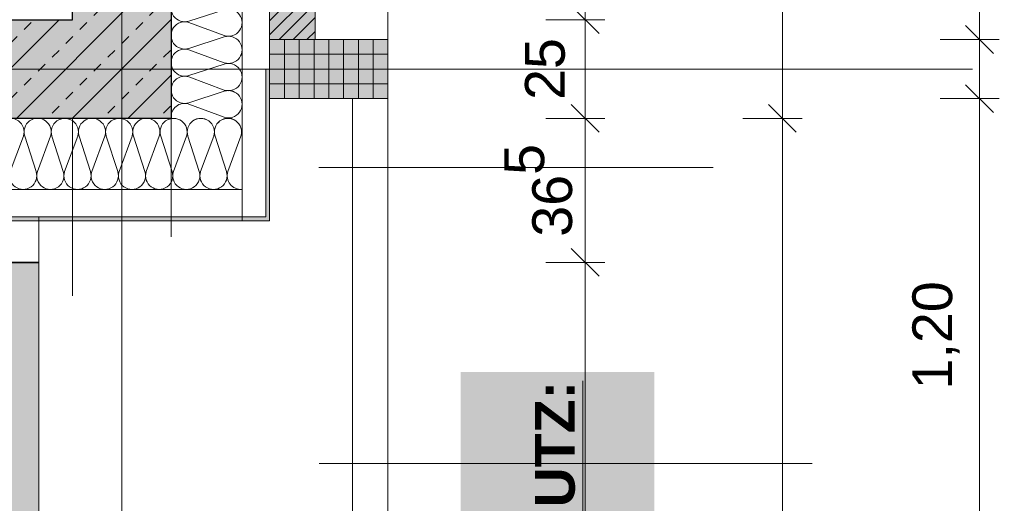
# Model space of a CAD drawing. Header units: metres. Extents: x -49 to 152, y -127 to 99.
# Tile 109 of 177: x -0.26 to 2.24, y -14.6 to -13.38. Entities that reach past the tile are written whole.
import ezdxf

# ---------------------------------------------------------------- set-up
doc = ezdxf.new("R2010")
doc.units = ezdxf.units.M
doc.header["$PDMODE"] = 1
doc.header["$PDSIZE"] = -2
for name, pattern in [('Achsen 01', [5.291531, 3.175, -1.058062, 0.352704, -0.705764]), ('gestrichelt - 01', [2, 1, -1]), ('gestrichelt - 02', [4, 2, -2]), ('Raster 01', [2, 1, -1]), ('VW-01 Strichlinie kurz', [2, 1, -1])]:
    doc.linetypes.add(name, pattern=pattern)
doc.layers.get('0').update_dxf_attribs({"lineweight": 25})
for name, color, linetype, lineweight, true_color in [('013_Beton und Stahlbetonarbeiten-000 Brüstung', 7, 'Continuous', 9, 0xa6a6a6), ('013_Beton und Stahlbetonarbeiten-000 Sichtbeton-341 tragende In', 5, 'Continuous', 5, 0x0000ff), ('013_Beton und Stahlbetonarbeiten-310 Baugrube', 7, 'gestrichelt - 02', 9, 0xc0c0c0), ('014_Fassadenarbeiten-000 Aufsicht Betonfertigteile', 7, 'Continuous', 9, 0xc0c0c0), ('014_Fassadenarbeiten-330 mineralische Dämmung', 7, 'Continuous', 9, 0x666666), ('031_Metallbauarbeiten-330 Aufsicht Metallbauarbeiten', 7, 'Continuous', 9, 0xa6a6a6), ('031_Metallbauarbeiten-350 Metalldecke DS', 7, 'Continuous', 35, 0x666666), ('032_Metallarbeiten-PR_Fassade', 7, 'Continuous', 13, 0x444444), ('AV1-Achsen', 1, 'Achsen 01', 18, 0xff0000), ('AV1-Raster', 7, 'Raster 01', 9, 0xa6a6a6)]:
    doc.layers.add(name, color=color, linetype=linetype, lineweight=lineweight, true_color=true_color)
for name, color, linetype, lineweight in [('013_Beton und Stahlbetonarbeiten-330 Außenwände', 7, 'Continuous', 25), ('014_Fassadenarbeiten-330 Betonfertigteile vertikal', 7, 'Continuous', 9), ('014_Fassadenarbeiten-330 Filtermauerwerk 11.5cm', 7, 'Continuous', 9), ('030_Sonnenschutzarbeiten-BLENDSCHUTZ', 7, 'Continuous', 5), ('030_Sonnenschutzarbeiten-BLENDSCHUTZ  Beschriftung', 7, 'Continuous', 5), ('_1.35m (3D)', 7, 'Continuous', 9), ('_GRU (2D)', 7, 'Continuous', 9), ('_Legende (2D)', 7, 'Continuous', 9), ('_OG 3 (2D)', 7, 'Continuous', 9), ('_OG 3 - DS (2D)', 7, 'Continuous', 9), ('Bemaßung-Bemaßung', 7, 'Continuous', 9), ('Keine', 7, 'Continuous', 9)]:
    doc.layers.add(name, color=color, linetype=linetype, lineweight=lineweight)
doc.layers.get('0').freeze()
doc.styles.add('Arial', font='arial.ttf')
doc.styles.add('Arial (bold)', font='arialbd.ttf')
doc.dimstyles.new('COE 50', dxfattribs={"dimtxt": 100.872396, "dimasz": 0.001414, "dimexe": 0.001, "dimexo": 0.01, "dimgap": 0.001, "dimtad": 1, "dimdec": 3, "dimtxsty": 'Arial', "dimblk": 'VW_SLASH-3', "dimblk1": 'VW_SLASH-3', "dimblk2": 'VW_SLASH-3', "dimcen": 0, "dimadec": 3, "dimazin": 0, "dimtfac": 0.8, "dimtdec": 3, "dimtix": 1, "dimtmove": 0, "dimatfit": 0, "dimldrblk": 'VW_SLASH-2', "dimfxl": 0.002, "dimfxlon": 1, "dimfrac": 2, "dimtolj": 1, "dimarcsym": 0})

# ---------------------------------------------------------------- blocks, each defined once
blk = doc.blocks.new('Group-4')
at = {"layer": 'AV1-Raster'}
blk.add_line((1.35, -13.5), (-40.5, -13.5), dxfattribs=at)
blk = doc.blocks.new('1.35m (3D)')
at = {"layer": 'AV1-Raster', "color": 7}
blk.add_blockref('Group-4', (0, 0), dxfattribs=at)
blk = doc.blocks.new('VW_SLASH-3')
at = {"color": 0, "linetype": 'ByBlock', "lineweight": -2, "transparency": 16777216}
blk.add_line((0, 0), (-1, 0), dxfattribs=at)
at = {"color": 0, "linetype": 'Continuous', "lineweight": 15, "transparency": 16777216, "flags": 128}
blk.add_lwpolyline([(0.5, 0.5), (-0.5, -0.5)], dxfattribs=at)
blk = doc.blocks.new('*D79')
at = {"layer": '030_Sonnenschutzarbeiten-BLENDSCHUTZ', "color": 0, "lineweight": -2}
for p, q in [((0.425, -13.738), (0.575, -13.738)), ((0.525, -16.1293), (0.525, -13.8087)), ((0.425, -16.2), (0.575, -16.2))]:
    blk.add_line(p, q, dxfattribs=at)
at = {"layer": 'Defpoints', "color": 0}
for p in [(-2.915, -13.738), (0.525, -13.738), (-2.915, -16.2)]:
    blk.add_point(p, dxfattribs=at)
at = {"layer": '030_Sonnenschutzarbeiten-BLENDSCHUTZ', "color": 0, "lineweight": -2, "xscale": 0.070693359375, "yscale": 0.070693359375, "zscale": 0.070693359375}
for p, rotation in [((0.525, -13.738), 90), ((0.525, -16.2), 270)]:
    blk.add_blockref('VW_SLASH-3', p, dxfattribs=dict(at, rotation=rotation))
at = {"layer": '030_Sonnenschutzarbeiten-BLENDSCHUTZ', "color": 0, "lineweight": 13, "insert": (0.3992, -14.969), "char_height": 0.12609, "attachment_point": 5, "rotation": 90, "style": 'Arial'}
blk.add_mtext('\\A1;2,46', dxfattribs=at)
blk = doc.blocks.new('VW_SLASH-2')
at = {"color": 0, "linetype": 'ByBlock', "lineweight": -2, "transparency": 16777216}
blk.add_line((0, 0), (-1, 0), dxfattribs=at)
at = {"color": 0, "linetype": 'Continuous', "lineweight": 15, "transparency": 16777216, "flags": 128}
blk.add_lwpolyline([(0.5, 0.5), (-0.5, -0.5)], dxfattribs=at)
blk = doc.blocks.new('Group-55')
at = {"layer": '030_Sonnenschutzarbeiten-BLENDSCHUTZ  Beschriftung', "color": 6, "linetype": 'Continuous', "transparency": 33554559}
blk.add_solid([(1.35, -15.4323), (1.35, -14.2677), (0.8589, -15.4323), (0.8589, -14.2677)], dxfattribs=at)
at = {"layer": '030_Sonnenschutzarbeiten-BLENDSCHUTZ  Beschriftung', "insert": (1.0477, -15.3939), "char_height": 0.100872, "attachment_point": 1, "rotation": 90, "line_spacing_factor": 0.967016, "style": 'Arial (bold)'}
blk.add_mtext('{\\LBLENDSCHUTZ:}{\\fArial|b0|i0|c0|p0;\\l\\PVorhang}', dxfattribs=at)
blk = doc.blocks.new('Group-313')
at = {"layer": '014_Fassadenarbeiten-330 mineralische Dämmung', "transparency": 33554687, "flags": 128}
for points in [[(-13.4876, -0.26, -0.324435), (-13.5002, -0.2984, -0.324435), (-13.5406, -0.2984, -0.324435), (-13.5532, -0.26), (-13.5199, -0.17, 0.324488), (-13.5325, -0.1315, 0.324488), (-13.5729, -0.1315, 0.324488), (-13.5855, -0.17), (-13.5565, -0.26, -0.324435), (-13.5691, -0.2984, -0.324435), (-13.6095, -0.2984, -0.324435), (-13.6221, -0.26), (-13.5888, -0.17, 0.54007), (-13.625, -0.1252)], [(-13.6221, -0.26, 1.372583), (-13.5565, -0.26), (-13.5855, -0.17, -1.372995), (-13.5199, -0.17), (-13.5532, -0.26, 1.372583), (-13.4876, -0.26), (-13.5165, -0.17, -1.372995), (-13.451, -0.17), (-13.4842, -0.26, 1.372583), (-13.4187, -0.26), (-13.4476, -0.17, -1.372995), (-13.382, -0.17), (-13.4153, -0.26, 1.372583), (-13.3497, -0.26), (-13.3786, -0.17, -1.372995), (-13.3131, -0.17)], [(-13.625, -0.2616, -0.131588), (-13.625, -0.2795)]]:
    blk.add_lwpolyline(points, format="xyb", dxfattribs=at)
blk = doc.blocks.new('Group-314')
at = {"layer": '014_Fassadenarbeiten-330 mineralische Dämmung', "transparency": 33554687}
blk.add_blockref('Group-313', (0, 0), dxfattribs=at)
blk = doc.blocks.new('Parametric Object-46')
at = {"layer": '014_Fassadenarbeiten-330 mineralische Dämmung', "color": 7, "transparency": 33554687}
blk.add_blockref('Group-314', (0, 0), dxfattribs=at)
at = {"layer": '014_Fassadenarbeiten-330 mineralische Dämmung', "color": 0, "flags": 1}
for tag in ['IFC_UUID', 'instanceID', 'prm0_name', 'prm0_type', 'prm0_value', 'prm1_name', 'prm1_type', 'prm1_value', 'prm2_name', 'prm2_type', 'prm2_value', 'prm3_name', 'prm3_type', 'prm3_value', 'prm4_name', 'prm4_type', 'prm4_value', 'prm5_name', 'prm5_type', 'prm5_value', 'prm6_name', 'prm6_type', 'prm6_value']:
    blk.add_attdef(tag, (0.1169, -13.6298), '', height=0.00018, dxfattribs=at)
blk = doc.blocks.new('Group-316')
at = {"layer": '014_Fassadenarbeiten-330 mineralische Dämmung', "transparency": 33554687, "flags": 128}
for points in [[(-13.67, -0.3021, 1.372583), (-13.67, -0.2365), (-13.76, -0.2655, -1.372995), (-13.76, -0.1999), (-13.67, -0.2332, 1.372583), (-13.67, -0.1676), (-13.76, -0.1965, -1.372995), (-13.76, -0.131), (-13.67, -0.1642, 1.372583), (-13.67, -0.0987), (-13.76, -0.1276, -1.372995), (-13.76, -0.062), (-13.67, -0.0953, 1.372583), (-13.67, -0.0297), (-13.76, -0.0586, -1.372995), (-13.76, 0.0069), (-13.67, -0.0263, 1.372583), (-13.67, 0.0392), (-13.76, 0.0103, -1.372995), (-13.76, 0.0759), (-13.67, 0.0426, 1.372583), (-13.67, 0.1082), (-13.76, 0.0793, -1.372995), (-13.76, 0.1448), (-13.67, 0.1116, 1.372583), (-13.67, 0.1771), (-13.76, 0.1482, -1.372995), (-13.76, 0.2138), (-13.67, 0.1805, 1.372583), (-13.67, 0.2461), (-13.76, 0.2171, -1.372995), (-13.76, 0.2827), (-13.67, 0.2494, 1.372583), (-13.67, 0.315)], [(-13.67, -0.1676, -0.324435), (-13.6316, -0.1802, -0.324435), (-13.6316, -0.2206, -0.324435), (-13.67, -0.2332), (-13.76, -0.1999, 0.324488), (-13.7985, -0.2125, 0.324488), (-13.7985, -0.2529, 0.324488), (-13.76, -0.2655), (-13.67, -0.2365, -0.324435), (-13.6316, -0.2491, -0.324435), (-13.6316, -0.2895, -0.324435), (-13.67, -0.3021), (-13.76, -0.2688, 0.54007), (-13.8048, -0.305)], [(-13.6684, -0.305, -0.131588), (-13.6505, -0.305)]]:
    blk.add_lwpolyline(points, format="xyb", dxfattribs=at)
blk = doc.blocks.new('Group-317')
at = {"layer": '014_Fassadenarbeiten-330 mineralische Dämmung', "transparency": 33554687}
blk.add_blockref('Group-316', (0, 0), dxfattribs=at)
blk = doc.blocks.new('Parametric Object-47')
at = {"layer": '014_Fassadenarbeiten-330 mineralische Dämmung', "color": 7, "transparency": 33554687}
blk.add_blockref('Group-317', (0, 0), dxfattribs=at)
at = {"layer": '014_Fassadenarbeiten-330 mineralische Dämmung', "color": 0, "flags": 1}
for tag in ['instanceID', 'prm0_name', 'prm0_type', 'prm0_value', 'prm1_name', 'prm1_type', 'prm1_value', 'prm2_name', 'prm2_type', 'prm2_value', 'prm3_name', 'prm3_type', 'prm3_value', 'prm4_name', 'prm4_type', 'prm4_value', 'prm5_name', 'prm5_type', 'prm5_value', 'prm6_name', 'prm6_type', 'prm6_value', 'IFC_UUID']:
    blk.add_attdef(tag, (-2.3221, -13.8131), '', height=0.00018, dxfattribs=at)
blk = doc.blocks.new('*D551')
at = {"layer": 'Bemaßung-Bemaßung', "color": 0, "lineweight": -2}
for p, q in [((3.075, -8.1), (3.225, -8.1)), ((3.175, -13.4293), (3.175, -8.1707)), ((3.075, -13.5), (3.225, -13.5))]:
    blk.add_line(p, q, dxfattribs=at)
at = {"layer": 'Defpoints', "color": 0}
for p in [(0, -8.1), (3.175, -8.1), (0, -13.5)]:
    blk.add_point(p, dxfattribs=at)
at = {"layer": 'Bemaßung-Bemaßung', "color": 0, "lineweight": -2, "xscale": 0.070693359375, "yscale": 0.070693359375, "zscale": 0.070693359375}
for p, rotation in [((3.175, -8.1), 90), ((3.175, -13.5), 270)]:
    blk.add_blockref('VW_SLASH-3', p, dxfattribs=dict(at, rotation=rotation))
at = {"layer": 'Bemaßung-Bemaßung', "color": 0, "insert": (3.0644, -10.8), "char_height": 0.10087, "attachment_point": 5, "rotation": 90, "style": 'Arial'}
blk.add_mtext('\\A1;5,40', dxfattribs=at)
blk = doc.blocks.new('*D552')
at = {"layer": 'Bemaßung-Bemaßung', "color": 0, "lineweight": -2}
for p, q in [((3.075, -13.5), (3.225, -13.5)), ((3.175, -16.1293), (3.175, -13.5707)), ((3.075, -16.2), (3.225, -16.2))]:
    blk.add_line(p, q, dxfattribs=at)
at = {"layer": 'Defpoints', "color": 0}
for p in [(0, -13.5), (3.175, -13.5), (0, -16.2)]:
    blk.add_point(p, dxfattribs=at)
at = {"layer": 'Bemaßung-Bemaßung', "color": 0, "lineweight": -2, "xscale": 0.070693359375, "yscale": 0.070693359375, "zscale": 0.070693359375}
for p, rotation in [((3.175, -13.5), 90), ((3.175, -16.2), 270)]:
    blk.add_blockref('VW_SLASH-3', p, dxfattribs=dict(at, rotation=rotation))
at = {"layer": 'Bemaßung-Bemaßung', "color": 0, "insert": (3.0644, -14.85), "char_height": 0.10087, "attachment_point": 5, "rotation": 90, "style": 'Arial'}
blk.add_mtext('\\A1;2,70', dxfattribs=at)
blk = doc.blocks.new('*D576')
at = {"layer": 'Bemaßung-Bemaßung', "color": 0, "linetype": 'Continuous', "lineweight": -2}
for p, q in [((2.075, -12.225), (2.225, -12.225)), ((2.175, -13.3543), (2.175, -12.2957)), ((2.075, -13.425), (2.225, -13.425))]:
    blk.add_line(p, q, dxfattribs=at)
at = {"layer": 'Defpoints', "color": 0}
for p in [(0.675, -12.225), (2.175, -12.225), (0.675, -13.425)]:
    blk.add_point(p, dxfattribs=at)
at = {"layer": 'Bemaßung-Bemaßung', "color": 0, "lineweight": -2, "xscale": 0.070693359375, "yscale": 0.070693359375, "zscale": 0.070693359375}
for p, rotation in [((2.175, -12.225), 90), ((2.175, -13.425), 270)]:
    blk.add_blockref('VW_SLASH-3', p, dxfattribs=dict(at, rotation=rotation))
at = {"layer": 'Bemaßung-Bemaßung', "color": 0, "insert": (2.0644, -12.825), "char_height": 0.10087, "attachment_point": 5, "rotation": 90, "style": 'Arial'}
blk.add_mtext('\\A1;1,20', dxfattribs=at)
blk = doc.blocks.new('*D577')
at = {"layer": 'Bemaßung-Bemaßung', "color": 0, "linetype": 'Continuous', "lineweight": -2}
for p, q in [((2.175, -13.3543), (2.175, -13.2836)), ((2.075, -13.425), (2.225, -13.425)), ((2.175, -13.575), (2.175, -13.425)), ((2.075, -13.575), (2.225, -13.575)), ((2.175, -13.6457), (2.175, -13.7164))]:
    blk.add_line(p, q, dxfattribs=at)
at = {"layer": 'Defpoints', "color": 0}
for p in [(0.675, -13.425), (2.175, -13.425), (0.675, -13.575)]:
    blk.add_point(p, dxfattribs=at)
at = {"layer": 'Bemaßung-Bemaßung', "color": 0, "lineweight": -2, "xscale": 0.070693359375, "yscale": 0.070693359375, "zscale": 0.070693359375}
for p, rotation in [((2.175, -13.425), 270), ((2.175, -13.575), 90)]:
    blk.add_blockref('VW_SLASH-3', p, dxfattribs=dict(at, rotation=rotation))
at = {"layer": 'Bemaßung-Bemaßung', "color": 0, "insert": (2.3515, -13.5), "char_height": 0.10087, "attachment_point": 5, "rotation": 90, "style": 'Arial'}
blk.add_mtext('\\A1;15', dxfattribs=at)
blk = doc.blocks.new('*D578')
at = {"layer": 'Bemaßung-Bemaßung', "color": 0, "linetype": 'Continuous', "lineweight": -2}
for p, q in [((2.075, -13.575), (2.225, -13.575)), ((2.175, -14.7043), (2.175, -13.6457)), ((2.075, -14.775), (2.225, -14.775))]:
    blk.add_line(p, q, dxfattribs=at)
at = {"layer": 'Defpoints', "color": 0}
for p in [(0.675, -13.575), (2.175, -13.575), (0.675, -14.775)]:
    blk.add_point(p, dxfattribs=at)
at = {"layer": 'Bemaßung-Bemaßung', "color": 0, "lineweight": -2, "xscale": 0.070693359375, "yscale": 0.070693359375, "zscale": 0.070693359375}
for p, rotation in [((2.175, -13.575), 90), ((2.175, -14.775), 270)]:
    blk.add_blockref('VW_SLASH-3', p, dxfattribs=dict(at, rotation=rotation))
at = {"layer": 'Bemaßung-Bemaßung', "color": 0, "insert": (2.0644, -14.175), "char_height": 0.10087, "attachment_point": 5, "rotation": 90, "style": 'Arial'}
blk.add_mtext('\\A1;1,20', dxfattribs=at)
blk = doc.blocks.new('*D597')
at = {"layer": 'Bemaßung-Bemaßung', "color": 0, "lineweight": -2}
for p, q in [((1.575, -13.625), (1.725, -13.625)), ((1.675, -13.6957), (1.675, -16.0043)), ((1.575, -16.075), (1.725, -16.075))]:
    blk.add_line(p, q, dxfattribs=at)
at = {"layer": 'Defpoints', "color": 0}
for p in [(0.125, -13.625), (0.125, -16.075), (1.675, -16.075)]:
    blk.add_point(p, dxfattribs=at)
at = {"layer": 'Bemaßung-Bemaßung', "color": 0, "lineweight": -2, "xscale": 0.070693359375, "yscale": 0.070693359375, "zscale": 0.070693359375}
for p, rotation in [((1.675, -13.625), 90.00000000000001), ((1.675, -16.075), 270)]:
    blk.add_blockref('VW_SLASH-3', p, dxfattribs=dict(at, rotation=rotation))
at = {"layer": 'Bemaßung-Bemaßung', "color": 0, "insert": (1.5644, -14.85), "char_height": 0.10087, "attachment_point": 5, "rotation": 90, "style": 'Arial'}
blk.add_mtext('\\A1;2,45', dxfattribs=at)
blk = doc.blocks.new('*D598')
at = {"layer": 'Bemaßung-Bemaßung', "color": 0, "lineweight": -2}
for p, q in [((1.575, -7.95), (1.725, -7.95)), ((1.675, -8.0207), (1.675, -13.5543)), ((1.575, -13.625), (1.725, -13.625))]:
    blk.add_line(p, q, dxfattribs=at)
at = {"layer": 'Defpoints', "color": 0}
for p in [(0.125, -7.95), (0.125, -13.625), (1.675, -13.625)]:
    blk.add_point(p, dxfattribs=at)
at = {"layer": 'Bemaßung-Bemaßung', "color": 0, "lineweight": -2, "xscale": 0.070693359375, "yscale": 0.070693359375, "zscale": 0.070693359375}
for p, rotation in [((1.675, -7.95), 90.00000000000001), ((1.675, -13.625), 270)]:
    blk.add_blockref('VW_SLASH-3', p, dxfattribs=dict(at, rotation=rotation))
at = {"layer": 'Bemaßung-Bemaßung', "color": 0, "insert": (1.5476, -10.7875), "char_height": 0.100872, "attachment_point": 5, "rotation": 90, "style": 'Arial'}
blk.add_mtext('\\A1;5,67\\S5^ ;', dxfattribs=at)
blk = doc.blocks.new('*D753')
at = {"layer": 'Bemaßung-Bemaßung', "color": 0, "linetype": 'Continuous', "lineweight": -2}
for p, q in [((1.075, -13.99), (1.225, -13.99)), ((1.175, -14.0607), (1.175, -21.3193)), ((1.075, -21.39), (1.225, -21.39))]:
    blk.add_line(p, q, dxfattribs=at)
at = {"layer": 'Defpoints', "color": 0}
for p in [(-0.125, -13.99), (-0.21, -21.39), (1.175, -21.39)]:
    blk.add_point(p, dxfattribs=at)
at = {"layer": 'Bemaßung-Bemaßung', "color": 0, "lineweight": -2, "xscale": 0.070693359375, "yscale": 0.070693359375, "zscale": 0.070693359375}
for p, rotation in [((1.175, -13.99), 90.00000000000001), ((1.175, -21.39), 270)]:
    blk.add_blockref('VW_SLASH-3', p, dxfattribs=dict(at, rotation=rotation))
at = {"layer": 'Bemaßung-Bemaßung', "color": 0, "insert": (1.0644, -17.69), "char_height": 0.10087, "attachment_point": 5, "rotation": 90, "style": 'Arial'}
blk.add_mtext('\\A1;7,40', dxfattribs=at)
blk = doc.blocks.new('*D754')
at = {"layer": 'Bemaßung-Bemaßung', "color": 0, "linetype": 'Continuous', "lineweight": -2}
for p, q in [((1.075, -13.625), (1.225, -13.625)), ((1.175, -13.6957), (1.175, -13.9193)), ((1.075, -13.99), (1.225, -13.99))]:
    blk.add_line(p, q, dxfattribs=at)
at = {"layer": 'Defpoints', "color": 0}
for p in [(0.125, -13.625), (-0.125, -13.99), (1.175, -13.99)]:
    blk.add_point(p, dxfattribs=at)
at = {"layer": 'Bemaßung-Bemaßung', "color": 0, "lineweight": -2, "xscale": 0.070693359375, "yscale": 0.070693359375, "zscale": 0.070693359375}
for p, rotation in [((1.175, -13.625), 90), ((1.175, -13.99), 270)]:
    blk.add_blockref('VW_SLASH-3', p, dxfattribs=dict(at, rotation=rotation))
at = {"layer": 'Bemaßung-Bemaßung', "color": 0, "insert": (1.0567, -13.8075), "char_height": 0.100872, "attachment_point": 5, "rotation": 90, "style": 'Arial'}
blk.add_mtext('\\A1;36\\S5^ ;', dxfattribs=at)
blk = doc.blocks.new('*D755')
at = {"layer": 'Bemaßung-Bemaßung', "color": 0, "linetype": 'Continuous', "lineweight": -2}
for p, q in [((1.075, -13.375), (1.225, -13.375)), ((1.175, -13.4457), (1.175, -13.5543)), ((1.075, -13.625), (1.225, -13.625))]:
    blk.add_line(p, q, dxfattribs=at)
at = {"layer": 'Defpoints', "color": 0}
for p in [(-0.125, -13.375), (0.125, -13.625), (1.175, -13.625)]:
    blk.add_point(p, dxfattribs=at)
at = {"layer": 'Bemaßung-Bemaßung', "color": 0, "lineweight": -2, "xscale": 0.070693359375, "yscale": 0.070693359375, "zscale": 0.070693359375}
for p, rotation in [((1.175, -13.375), 90), ((1.175, -13.625), 270)]:
    blk.add_blockref('VW_SLASH-3', p, dxfattribs=dict(at, rotation=rotation))
at = {"layer": 'Bemaßung-Bemaßung', "color": 0, "insert": (1.0735, -13.5), "char_height": 0.10087, "attachment_point": 5, "rotation": 90, "style": 'Arial'}
blk.add_mtext('\\A1;25', dxfattribs=at)
blk = doc.blocks.new('*D756')
at = {"layer": 'Bemaßung-Bemaßung', "color": 0, "linetype": 'Continuous', "lineweight": -2}
for p, q in [((1.075, -8.25), (1.225, -8.25)), ((1.175, -8.3207), (1.175, -13.3043)), ((1.075, -13.375), (1.225, -13.375))]:
    blk.add_line(p, q, dxfattribs=at)
at = {"layer": 'Defpoints', "color": 0}
for p in [(-0.125, -8.25), (-0.125, -13.375), (1.175, -13.375)]:
    blk.add_point(p, dxfattribs=at)
at = {"layer": 'Bemaßung-Bemaßung', "color": 0, "lineweight": -2, "xscale": 0.070693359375, "yscale": 0.070693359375, "zscale": 0.070693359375}
for p, rotation in [((1.175, -8.25), 90), ((1.175, -13.375), 270)]:
    blk.add_blockref('VW_SLASH-3', p, dxfattribs=dict(at, rotation=rotation))
at = {"layer": 'Bemaßung-Bemaßung', "color": 0, "insert": (1.0476, -10.8125), "char_height": 0.100872, "attachment_point": 5, "rotation": 90, "style": 'Arial'}
blk.add_mtext('\\A1;5,12\\S5^ ;', dxfattribs=at)
blk = doc.blocks.new('Legende (2D)')
at = {"layer": '013_Beton und Stahlbetonarbeiten-310 Baugrube'}
blk.add_line((0.5004, -14.5), (1.7504, -14.5), dxfattribs=at)
at = {"layer": 'Keine', "color": 7, "linetype": 'VW-01 Strichlinie kurz', "lineweight": 9, "transparency": 33554687}
blk.add_line((0.4996, -13.75), (1.7496, -13.75), dxfattribs=at)
blk = doc.blocks.new('Group-871')
at = {"layer": 'AV1-Achsen'}
blk.add_line((0, -26.5), (0, 4.9), dxfattribs=at)
blk = doc.blocks.new('Group-882')
at = {"layer": 'AV1-Achsen'}
blk.add_line((-43.35, -13.5), (4.2, -13.5), dxfattribs=at)
blk = doc.blocks.new('GRU (2D)')
at = {"layer": 'AV1-Achsen', "color": 7}
for name in ['Group-871', 'Group-882']:
    blk.add_blockref(name, (0, 0), dxfattribs=at)
blk = doc.blocks.new('OG 3 - DS (2D)')
at = {"layer": '031_Metallbauarbeiten-350 Metalldecke DS', "linetype": 'Continuous', "lineweight": 0, "transparency": 33554508}
blk.add_hatch(color=254, dxfattribs=at).paths.add_polyline_path([(-0.125, -21.725), (-0.125, -21.475), (0.125, -21.475), (0.125, -19.025), (-0.125, -19.025), (-0.125, -18.775), (0.125, -18.775), (0.125, -16.325), (-0.125, -16.325), (-0.125, -16.075), (0.125, -16.075), (0.125, -13.99), (-2.325, -13.99), (-2.325, -21.725)])
at = {"layer": '031_Metallbauarbeiten-350 Metalldecke DS', "flags": 128}
blk.add_lwpolyline([(-0.125, -21.725), (-0.125, -21.475), (0.125, -21.475), (0.125, -19.025), (-0.125, -19.025), (-0.125, -18.775), (0.125, -18.775), (0.125, -16.325), (-0.125, -16.325), (-0.125, -16.075), (0.125, -16.075), (0.125, -13.99), (-2.325, -13.99), (-2.325, -21.725)], close=True, dxfattribs=at)
at = {"layer": '030_Sonnenschutzarbeiten-BLENDSCHUTZ  Beschriftung', "color": 7}
blk.add_blockref('Group-55', (0, 0), dxfattribs=at)
at = {"layer": '030_Sonnenschutzarbeiten-BLENDSCHUTZ', "color": 7, "lineweight": 13}
dim = blk.add_aligned_dim(p1=(-2.915, -16.2), p2=(-2.915, -13.738), distance=-3.44, text='2,46', dimstyle='COE 50', override={"dimtxt": 0.12609, "dimasz": 0.070693, "dimexe": 0.05, "dimgap": 0.05, "dimpost": '<>', "dimtxsty": 'Arial', "dimtmove": 2, "dimfxl": 0.1}, dxfattribs=at)
dim.commit()
dim.dimension.update_dxf_attribs({"geometry": '*D79', "text_midpoint": (0.3992, -14.969)})
blk = doc.blocks.new('OG 3 (2D)')
at = {"layer": '014_Fassadenarbeiten-330 Filtermauerwerk 11.5cm', "linetype": 'Continuous', "lineweight": 0, "true_color": 0xd19783}
blk.add_hatch(color=33, dxfattribs=at).paths.add_polyline_path([(0.49, -13.425), (0.375, -13.425), (0.375, -12.225), (0.49, -12.225)])
at = {"layer": '014_Fassadenarbeiten-330 Filtermauerwerk 11.5cm', "linetype": 'Continuous', "lineweight": 9}
h = blk.add_hatch(dxfattribs=at)
h.set_pattern_fill('Mauerwerk Münster', color=8, style=0, pattern_type=2)
h.set_pattern_definition([(45, (0, 0), (0.01767767, -0.01767767), [])])
h.paths.add_polyline_path([(0.49, -13.425), (0.375, -13.425), (0.375, -12.225), (0.49, -12.225)])
at = {"layer": '014_Fassadenarbeiten-000 Aufsicht Betonfertigteile', "flags": 128}
blk.add_lwpolyline([(0.305, -21.905), (0.305, 0.305), (0.675, 0.675), (0.675, -22.275)], close=True, dxfattribs=at)
at = {"layer": '014_Fassadenarbeiten-330 Filtermauerwerk 11.5cm', "flags": 128}
blk.add_lwpolyline([(0.49, -13.425), (0.375, -13.425), (0.375, -12.225), (0.49, -12.225)], close=True, dxfattribs=at)
at = {"layer": 'Bemaßung-Bemaßung', "color": 1}
dim = blk.add_aligned_dim(p1=(0, -13.5), p2=(0, -8.1), distance=-3.175, text='5,40', dimstyle='COE 50', override={"dimtxt": 0.100872, "dimasz": 0.070693, "dimexe": 0.05, "dimgap": 0.05, "dimpost": '<>', "dimtxsty": 'Arial', "dimtmove": 2, "dimfxl": 0.1}, dxfattribs=at)
dim.commit()
dim.dimension.update_dxf_attribs({"geometry": '*D551', "text_midpoint": (3.0644, -10.8)})
at = {"layer": 'Bemaßung-Bemaßung', "linetype": 'Continuous'}
for base, p1, p2, text, override, picture, middle in [((1.175, -13.375), (-0.125, -8.25), (-0.125, -13.375), '5,12\\S5^ ;', {"dimtxt": 0.100872, "dimasz": 0.070693, "dimexe": 0.05, "dimgap": 0.05, "dimpost": '<>', "dimtxsty": 'Arial', "dimtmove": 2, "dimfxl": 0.1}, '*D756', (1.0476, -10.8125)), ((2.175, -12.225), (0.675, -13.425), (0.675, -12.225), '1,20', {"dimtxt": 0.100872, "dimasz": 0.070693, "dimexe": 0.05, "dimgap": 0.05, "dimpost": '<>', "dimtxsty": 'Arial', "dimtmove": 2, "dimfxl": 0.1}, '*D576', (2.0644, -12.825)), ((2.175, -13.425), (0.675, -13.575), (0.675, -13.425), '15', {"dimtxt": 0.100872, "dimasz": 0.070693, "dimexe": 0.05, "dimgap": 0.05, "dimpost": '<>', "dimtxsty": 'Arial', "dimtix": 0, "dimtmove": 2, "dimfxl": 0.1}, '*D577', (2.3515, -13.5)), ((2.175, -13.575), (0.675, -14.775), (0.675, -13.575), '1,20', {"dimtxt": 0.100872, "dimasz": 0.070693, "dimexe": 0.05, "dimgap": 0.05, "dimpost": '<>', "dimtxsty": 'Arial', "dimtmove": 2, "dimfxl": 0.1}, '*D578', (2.0644, -14.175))]:
    dim = blk.add_linear_dim(base=base, p1=p1, p2=p2, angle=270, text=text, dimstyle='COE 50', override=override, dxfattribs=at)
    dim.commit()
    dim.dimension.update_dxf_attribs({"geometry": picture, "text_midpoint": middle})
at = {"color": 255}
blk.add_wipeout([(-0.21, -13.885), (0.375, -13.885), (0.375, -13.575), (0.585, -13.575), (0.585, -16.2), (-0.21, -16.2)], dxfattribs=at).dxf.layer = '031_Metallbauarbeiten-330 Aufsicht Metallbauarbeiten'
at = {"layer": '013_Beton und Stahlbetonarbeiten-000 Sichtbeton-341 tragende In', "linetype": 'Continuous', "lineweight": 0}
blk.add_hatch(color=30, dxfattribs=at).paths.add_polyline_path([(-13.625, -13.625), (-13.625, -13.375), (-13.575, -13.375), (-13.575, -13.575), (0.125, -13.575), (0.125, -13.625)])
at = {"layer": '013_Beton und Stahlbetonarbeiten-330 Außenwände', "linetype": 'Continuous', "lineweight": 0, "true_color": 0xc0c0c0}
blk.add_hatch(color=9, dxfattribs=at).paths.add_polyline_path([(0.125, -13.625), (-2.825, -13.625), (-2.825, -13.375), (-0.125, -13.375), (-0.125, -7.95), (0.125, -7.95)])
at = {"layer": '013_Beton und Stahlbetonarbeiten-330 Außenwände', "linetype": 'Continuous', "lineweight": 13}
h = blk.add_hatch(dxfattribs=at)
h.set_pattern_fill('Stahlbeton', color=251, style=0, pattern_type=2)
h.set_pattern_definition([(45, (0, 0), (0.0707107, -0.0707107), [0.025, -0.025])])
h.paths.add_polyline_path([(0.125, -13.625), (-2.825, -13.625), (-2.825, -13.375), (-0.125, -13.375), (-0.125, -7.95), (0.125, -7.95)])
h = blk.add_hatch(dxfattribs=at)
h.set_pattern_fill('Stahlbeton-1', color=251, style=0, pattern_type=2)
h.set_pattern_definition([(-135, (0.03106, -0.03313), (0.0707107, -0.0707107), [])])
h.paths.add_polyline_path([(0.125, -13.625), (-2.825, -13.625), (-2.825, -13.375), (-0.125, -13.375), (-0.125, -7.95), (0.125, -7.95)])
at = {"layer": '014_Fassadenarbeiten-330 Betonfertigteile vertikal', "linetype": 'Continuous', "lineweight": 0}
blk.add_hatch(color=9, dxfattribs=at).paths.add_polyline_path([(0.675, -13.425), (0.675, -13.575), (0.375, -13.575), (0.375, -13.425)])
at = {"layer": '014_Fassadenarbeiten-330 Betonfertigteile vertikal', "linetype": 'Continuous', "lineweight": 9}
h = blk.add_hatch(dxfattribs=at)
h.set_pattern_fill('Stahlbetonfertigteil-1', color=8, style=0, pattern_type=2)
h.set_pattern_definition([(-90, (0, 0), (0.0375, 0), [])])
h.paths.add_polyline_path([(0.675, -13.425), (0.675, -13.575), (0.375, -13.575), (0.375, -13.425)])
at = {"layer": '014_Fassadenarbeiten-330 Betonfertigteile vertikal', "linetype": 'Continuous', "lineweight": 13}
h = blk.add_hatch(dxfattribs=at)
h.set_pattern_fill('Stahlbetonfertigteil', color=8, style=0, pattern_type=2)
h.set_pattern_definition([(0, (0, 0), (2e-18, -0.0375), [])])
h.paths.add_polyline_path([(0.675, -13.425), (0.675, -13.575), (0.375, -13.575), (0.375, -13.425)])
at = {"layer": '032_Metallarbeiten-PR_Fassade', "linetype": 'Continuous', "lineweight": 0}
for points in [[(0.365, -13.875), (0.365, -13.5), (0.375, -13.5), (0.375, -13.885), (-0.21, -13.885), (-0.21, -13.875)], [(-2.3325, -13.875), (-0.21, -13.875), (-0.21, -13.885), (-2.3325, -13.885)]]:
    blk.add_hatch(color=253, dxfattribs=at).paths.add_polyline_path(points)
at = {"layer": '013_Beton und Stahlbetonarbeiten-000 Brüstung', "linetype": 'gestrichelt - 01', "flags": 128}
blk.add_lwpolyline([(-0.125, -16.075), (-0.125, -13.625), (0.125, -13.625), (0.125, -16.075)], close=True, dxfattribs=at)
at = {"layer": '013_Beton und Stahlbetonarbeiten-330 Außenwände', "flags": 128}
blk.add_lwpolyline([(0.125, -13.625), (-2.825, -13.625), (-2.825, -13.375), (-0.125, -13.375), (-0.125, -7.95), (0.125, -7.95)], close=True, dxfattribs=at)
at = {"layer": '014_Fassadenarbeiten-330 Betonfertigteile vertikal', "flags": 128}
blk.add_lwpolyline([(0.675, -13.425), (0.675, -13.575), (0.375, -13.575), (0.375, -13.425)], close=True, dxfattribs=at)
at = {"layer": '014_Fassadenarbeiten-330 mineralische Dämmung', "flags": 128}
blk.add_lwpolyline([(0.305, -8.05), (0.125, -8.05), (0.125, -13.625), (-2.3205, -13.625), (-2.3205, -13.805), (0.305, -13.805)], close=True, dxfattribs=at)
at = {"layer": '031_Metallbauarbeiten-330 Aufsicht Metallbauarbeiten', "flags": 128}
blk.add_lwpolyline([(-0.21, -13.885), (0.375, -13.885), (0.375, -13.575), (0.585, -13.575), (0.585, -16.2), (-0.21, -16.2)], close=True, dxfattribs=at)
at = {"layer": '032_Metallarbeiten-PR_Fassade', "color": 251, "flags": 128}
for points in [[(0.365, -13.875), (0.365, -13.5), (0.375, -13.5), (0.375, -13.885), (-0.21, -13.885), (-0.21, -13.875)], [(-2.3325, -13.875), (-0.21, -13.875), (-0.21, -13.885), (-2.3325, -13.885)]]:
    blk.add_lwpolyline(points, close=True, dxfattribs=at)
at = {"layer": '014_Fassadenarbeiten-330 mineralische Dämmung', "rotation": 90}
for name in ['Parametric Object-46', 'Parametric Object-47']:
    blk.add_blockref(name, (0, 0), dxfattribs=at)
at = {"layer": 'Bemaßung-Bemaßung'}
for base, p1, p2, text, picture, middle in [((1.675, -13.625), (0.125, -7.95), (0.125, -13.625), '5,67\\S5^ ;', '*D598', (1.5476, -10.7875)), ((1.675, -16.075), (0.125, -13.625), (0.125, -16.075), '2,45', '*D597', (1.5644, -14.85))]:
    dim = blk.add_linear_dim(base=base, p1=p1, p2=p2, angle=270, text=text, dimstyle='COE 50', override={"dimtxt": 0.100872, "dimasz": 0.070693, "dimexe": 0.05, "dimgap": 0.05, "dimpost": '<>', "dimtxsty": 'Arial', "dimtmove": 2, "dimfxl": 0.1}, dxfattribs=at)
    dim.commit()
    dim.dimension.update_dxf_attribs({"geometry": picture, "text_midpoint": middle})
at = {"layer": 'Bemaßung-Bemaßung', "linetype": 'Continuous'}
for base, p1, p2, text, picture, middle in [((1.175, -13.625), (-0.125, -13.375), (0.125, -13.625), '25', '*D755', (1.0735, -13.5)), ((1.175, -13.99), (0.125, -13.625), (-0.125, -13.99), '36\\S5^ ;', '*D754', (1.0567, -13.8075)), ((1.175, -21.39), (-0.125, -13.99), (-0.21, -21.39), '7,40', '*D753', (1.0644, -17.69))]:
    dim = blk.add_linear_dim(base=base, p1=p1, p2=p2, angle=270, text=text, dimstyle='COE 50', override={"dimtxt": 0.100872, "dimasz": 0.070693, "dimexe": 0.05, "dimgap": 0.05, "dimpost": '<>', "dimtxsty": 'Arial', "dimtmove": 2, "dimfxl": 0.1}, dxfattribs=at)
    dim.commit()
    dim.dimension.update_dxf_attribs({"geometry": picture, "text_midpoint": middle})
at = {"layer": 'Bemaßung-Bemaßung', "color": 1}
dim = blk.add_aligned_dim(p1=(0, -16.2), p2=(0, -13.5), distance=-3.175, text='2,70', dimstyle='COE 50', override={"dimtxt": 0.100872, "dimasz": 0.070693, "dimexe": 0.05, "dimgap": 0.05, "dimpost": '<>', "dimtxsty": 'Arial', "dimtmove": 2, "dimfxl": 0.1}, dxfattribs=at)
dim.commit()
dim.dimension.update_dxf_attribs({"geometry": '*D552', "text_midpoint": (3.0644, -14.85)})

msp = doc.modelspace()

# ---------------------------------------------------------------- block references
at = {"layer": '_1.35m (3D)'}
msp.add_blockref('1.35m (3D)', (0, 0), dxfattribs=at)

# ---------------------------------------------------------------- next in the draw order: block references
at = {"layer": '_OG 3 - DS (2D)'}
msp.add_blockref('OG 3 - DS (2D)', (0, 0), dxfattribs=at)

# ---------------------------------------------------------------- next in the draw order: block references
at = {"layer": '_OG 3 (2D)'}
msp.add_blockref('OG 3 (2D)', (0, 0), dxfattribs=at)

# ---------------------------------------------------------------- next in the draw order: block references
at = {"layer": '_Legende (2D)'}
msp.add_blockref('Legende (2D)', (0, 0), dxfattribs=at)

# ---------------------------------------------------------------- next in the draw order: block references
at = {"layer": '_GRU (2D)'}
msp.add_blockref('GRU (2D)', (0, 0), dxfattribs=at)

doc.saveas('drawing.dxf')
